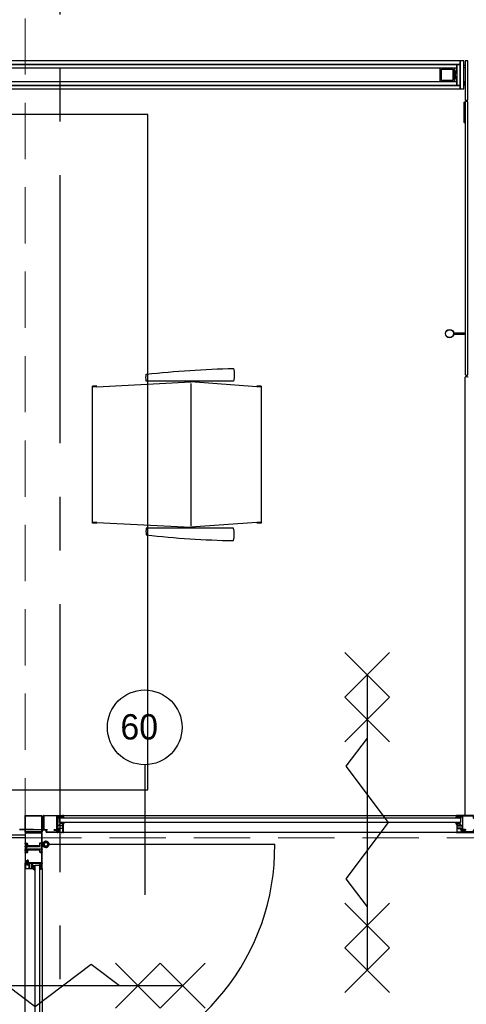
# Model space of a CAD drawing. Header units: millimetres. Extents: x 111285 to 237437, y -9513 to 52045.
# Tile 28 of 117: x 133537 to 135126, y 1956 to 5455. Entities that reach past the tile are written whole.
import ezdxf

# ---------------------------------------------------------------- set-up
doc = ezdxf.new("R2010")
doc.units = ezdxf.units.MM
doc.header["$LTSCALE"] = 100
doc.linetypes.add('CENTER', pattern=[50.8, 31.75, -6.35, 6.35, -6.35])
doc.linetypes.add('DASHED', pattern=[0.75, 0.5, -0.25])
doc.layers.get('0').update_dxf_attribs({"color": 252})
for name, color, linetype in [('0-BRANDWEER', 252, 'Continuous'), ('0-HOOFDSTRAMIEN', 1, 'CENTER'), ('_00--BRANDWEER', 1, 'Continuous'), ('_22--BINNENWAND', 1, 'Continuous'), ('_32--BINNENKOZIJN', 1, 'Continuous'), ('_82--LOSSE-INRICHTING', 1, 'Continuous'), ('_89--LOSSE-INRICHTING', 1, 'Continuous')]:
    doc.layers.add(name, color=color, linetype=linetype)
doc.styles.add('UNI-100-1_8', font='txt', dxfattribs={"height": 180})

# ---------------------------------------------------------------- blocks, each defined once
blk = doc.blocks.new('U-STRAMIEN')
at = {"layer": '0-HOOFDSTRAMIEN', "ltscale": 0.3}
blk.add_lwpolyline([(7200, -4264), (7200, 47464)], dxfattribs=at)
blk = doc.blocks.new('60 minuten zelfsluitend')
at = {"layer": '0-BRANDWEER', "color": 1}
for points in [[(-1209.1, 159.1), (-890.9, -159.1), (-572.7, 159.1)], [(-1209.1, -159.1), (-890.9, 159.1), (-572.7, -159.1)], [(-600, 0), (-400, 150), (0, -150), (400, 150), (600, 0)], [(572.7, 159.1), (890.9, -159.1), (1209.1, 159.1)], [(572.7, -159.1), (890.9, 159.1), (1209.1, -159.1)], [(-1050, 0), (1050, 0)]]:
    blk.add_lwpolyline(points, dxfattribs=at)
blk = doc.blocks.new('S 12')
at = {"layer": '_32--BINNENKOZIJN'}
h = blk.add_hatch(dxfattribs=at)
h.set_pattern_fill('_USER', color=256, scale=1.5, angle=45, style=0, double=1, pattern_type=0)
h.set_pattern_definition([(45, (9.8899, -3.046), (-1.0606602, 1.0606602), []), (135, (9.8899, -3.046), (-1.0606602, -1.0606602), [])])
h.paths.add_polyline_path([(-1857.9, 26.1, -0.488281), (-1857.6, 26.5), (-1855.6, 26.5, 0.326416), (-1854.2, 27.6, -0.720237), (-1853.6, 27.6, 0.044879), (-1851.2, 22.4, -0.89146), (-1852.1, 21.7, 0.062553), (-1854.7, 24.1, 0.440575), (-1855.7, 24), (-1856.1, 23.3, -0.24511), (-1856.6, 23), (-1858.2, 22.9), (-1858.8, 21.7, -0.484869), (-1859.2, 21.6), (-1860.1, 22.8), (-1863.8, 22.5, 0.168809), (-1865.1, 22.5), (-1865.1, 22, -0.675772), (-1865.5, 21.8), (-1866.1, 22.4, 0.765456), (-1866.5, 22.2), (-1866.3, 21.8, -0.713839), (-1866.7, 21.6), (-1867.4, 22.1, 0.754008), (-1867.7, 21.9), (-1867.5, 21.5, -0.698845), (-1867.8, 21.2), (-1868.5, 21.6, 0.683903), (-1868.9, 21.3), (-1868.7, 21, -0.56756), (-1869, 20.7, -0.367373), (-1870.1, 22.2, -0.273475), (-1869.7, 22.9, -0.122917), (-1865, 24, 0.967646), (-1865, 24.7), (-1867.1, 24.8, -0.883992), (-1867.2, 26), (-1864.2, 26.5, -0.418204), (-1863.9, 26.3), (-1863.9, 26.1, 0.37859), (-1863.6, 25.9)])
h = blk.add_hatch(dxfattribs=at)
h.set_pattern_fill('_USER', color=256, scale=1.5, angle=45, style=0, double=1, pattern_type=0)
h.set_pattern_definition([(45, (-148.331, -148.266), (-1.0606602, 1.0606602), []), (135, (-148.331, -148.266), (-1.0606602, -1.0606602), [])])
h.paths.add_polyline_path([(-1856.5, 0, 0.335424), (-1856.8, -0.2), (-1856.9, -0.6, -0.612932), (-1857.5, -0.7), (-1858.1, 0, -0.099276), (-1863.4, 3.3, -0.643477), (-1863.1, 4.1, 0.077136), (-1860.7, 4.8), (-1859.7, 5.1, -0.760206), (-1859.3, 4.3), (-1860.2, 3.7), (-1861.3, 3.3, 0.670173), (-1861.3, 2.9, 0.308665), (-1850.2, 5, -0.327484), (-1849.7, 5.1, -0.414214), (-1849.4, 4.5, 0.073799), (-1852.5, -0.9, -0.125857), (-1853.2, -1.8, -0.811228), (-1853.9, -1.1, 0.516336), (-1854, 0)])
h = blk.add_hatch(dxfattribs=at)
h.set_pattern_fill('_USER', color=256, scale=1.5, angle=60, style=0, double=1, pattern_type=0)
h.set_pattern_definition([(60, (-1933.9858, -22.4998), (-1.29904, 0.75), []), (150, (-1933.9858, -22.4998), (-0.75, -1.29904), [])])
h.paths.add_polyline_path([(-1934, -26.3, 0.307501), (-1933.7, -26.5), (-1923.5, -26.5), (-1920.5, -26, 0.718727), (-1920.1, -24), (-1924.9, -21.4, 0.992221), (-1925.4, -22.2), (-1920.9, -24.7, -0.708088), (-1921, -25.2), (-1923.2, -25.6), (-1925.3, -25.6), (-1930.6, -24.4, -0.231056), (-1931.6, -23.5), (-1933.2, -20.2, 0.290213), (-1933.4, -20.1), (-1933.7, -20.1, 0.419209), (-1934, -20.3, -0.025166), (-1934.1, -22.9, -0.35281), (-1934.9, -23.9), (-1936.5, -24.2, -0.651754), (-1936.7, -23.8), (-1936.2, -23.1, 0.88288), (-1936.8, -22.6), (-1938.3, -24.1, -0.191534), (-1938.7, -24.3), (-1940.1, -24.3, -0.603718), (-1940.3, -24), (-1939.7, -23.1, 0.862868), (-1940.3, -22.6), (-1942.7, -24.6, 0.460373), (-1942.7, -25.2), (-1941.5, -26.3, 0.179516), (-1940.8, -26.5), (-1935.3, -26.5, 0.307542), (-1935, -26.3, -0.679275)])
for p, q in [((-1994, -50), (-1994, 50)), ((-1994, 0), (-1994, 0)), ((-1994, 0), (-1994, -50)), ((-1984, 28.2), (-1984, -28.3)), ((-1945.7, 30), (-1982.2, 30)), ((-1982.2, -28.3), (-1982.2, 28.2)), ((-1982.2, 28.2), (-1945.7, 28.2)), ((-1945.7, 28.2), (-1945.7, 22.5)), ((-1944, 22.5), (-1944, 28.2)), ((-1935.7, 22.5), (-1944, 22.5)), ((-1944, 20.7), (-1935.7, 20.7)), ((-1935.7, 20.7), (-1935.7, -20.8)), ((-1934, -20.8), (-1934, 20.7)), ((-1867, 21.1), (-1205, 21.1)), ((-1867, 5.1), (-1867, 21.1)), ((-1205, 5.1), (-1867, 5.1)), ((-1920.7, -28.3), (-1982.2, -28.3)), ((-1982.2, -30), (-1920.7, -30)), ((-1942.1, -28.2), (-1920.7, -28.2)), ((-1935.7, -20.8), (-1942, -20.8)), ((-1942, -22.5), (-1935.7, -22.5)), ((-1920.7, -26.5), (-1942, -26.5)), ((-1920.7, -28.2), (-1920.7, -28.3))]:
    blk.add_line(p, q, dxfattribs=at)
at = {"layer": '_32--BINNENKOZIJN', "ltscale": 0.1}
for p, q in [((-1946.9, 31.2), (-1951.1, 38.8)), ((-1936.1, 31.2), (-1931.9, 38.8)), ((-1941.5, 32.7), (-1946.9, 31.2)), ((-1944.5, 33.5), (-1936.1, 31.2)), ((-1855, 30), (-1217, 30)), ((-1875.7, -30), (-1868.6, -30)), ((-1217, -30), (-1855, -30))]:
    blk.add_line(p, q, dxfattribs=at)
at = {"layer": '_32--BINNENKOZIJN', "linetype": 'Continuous'}
for p, q in [((-1943.7, 56.4), (-1944.7, 54.4)), ((-1944.7, 54.4), (-1938.2, 54.4)), ((-1943.7, 51.9), (-1944.5, 50.9)), ((-1944.5, 50.9), (-1944.5, 49.4)), ((-1944.5, 50.9), (-1938.5, 50.9)), ((-1944.5, 49.4), (-1938.5, 49.4)), ((-1943.7, 56.4), (-1939.3, 56.4)), ((-1943.7, 51.9), (-1939.3, 51.9)), ((-1939.3, 56.4), (-1938.2, 54.4)), ((-1939.3, 51.9), (-1938.5, 50.9)), ((-1938.5, 50.9), (-1938.5, 49.4))]:
    blk.add_line(p, q, dxfattribs=at)
at = {"layer": '_32--BINNENKOZIJN'}
for points in [[(-1941.5, 56.6), (-1941.5, 857.8)], [(-1887.2, -21.5), (-1865.7, -21.5)], [(-1885, -21.9), (-1880, -19.5), (-1880, -23.5)], [(-1874, -23.5), (-1874, -19.5)], [(-1873, -24.1), (-1873, -18.9)], [(-1872.4, -18.5), (-1872.4, -24.5)], [(-1870.8, -17.5), (-1870.8, -25.5)]]:
    blk.add_lwpolyline(points, dxfattribs=at)
for points in [[(-1924, -20.8, 0.414214), (-1922.2, -22.5), (-1914, -22.5), (-1914, -28.3, 0.414214), (-1912.2, -30), (-1875.7, -30, 0.414214), (-1874, -28.3), (-1874, 26.5), (-1855.7, 26.5, 0.414214), (-1854, 28.2, 0.414214), (-1855.7, 30), (-1937.2, 30, 0.414214), (-1939, 28.2, 0.414214), (-1937.2, 26.5), (-1916, 26.5, -0.414214), (-1914, 24.5, -0.414214), (-1916, 22.5), (-1922.2, 22.5, 0.414214), (-1924, 20.7)], [(-1922.2, 20.7), (-1916, 20.7, 0.414214), (-1912.2, 24.5, 0.414214), (-1915.9, 28.1), (-1937.2, 28.1), (-1937.2, 28.2), (-1855.7, 28.2), (-1855.7, 28.1), (-1874, 28.1, 0.414214), (-1875.7, 26.4), (-1875.7, -28.3), (-1912.2, -28.3), (-1912.2, -22.5, 0.414214), (-1914, -20.8), (-1922.2, -20.8)], [(-1851.2, 22.4, -0.89146), (-1852.1, 21.7, 0.062553), (-1854.7, 24.1, 0.440575), (-1855.7, 24), (-1856.1, 23.3, -0.24511), (-1856.6, 23), (-1858.2, 22.9), (-1858.8, 21.7, -0.484869), (-1859.2, 21.6), (-1860.1, 22.8), (-1863.8, 22.5, 0.168809), (-1865.1, 22.5), (-1865.1, 22, -0.675772), (-1865.5, 21.8), (-1866.1, 22.4, 0.765456), (-1866.5, 22.2), (-1866.3, 21.8, -0.713839), (-1866.7, 21.6), (-1867.4, 22.1, 0.754008), (-1867.7, 21.9), (-1867.5, 21.5, -0.698845), (-1867.8, 21.2), (-1868.5, 21.6, 0.683903), (-1868.9, 21.3), (-1868.7, 21, -0.591523), (-1869, 20.7, -0.364492), (-1870.1, 22.2, -0.273475), (-1869.7, 22.9, -0.122917), (-1865, 24, 0.967646), (-1865, 24.7), (-1867.1, 24.8, -0.883992), (-1867.2, 26), (-1864.2, 26.5, -0.418204), (-1863.9, 26.3), (-1863.9, 26.1, 0.37859), (-1863.6, 25.9), (-1857.9, 26.1, -0.515595), (-1857.6, 26.5), (-1855.6, 26.5, 0.326416), (-1854.2, 27.6, -0.720237), (-1853.6, 27.6, 0.044879)], [(-1852.5, -0.9, -0.125857), (-1853.2, -1.8, -0.811228), (-1853.9, -1.1, 0.516336), (-1854, 0), (-1856.5, 0, 0.335424), (-1856.8, -0.2), (-1856.9, -0.6, -0.612932), (-1857.5, -0.7), (-1858.1, 0, -0.099276), (-1863.4, 3.3, -0.643477), (-1863.1, 4.1, 0.077136), (-1860.7, 4.8), (-1859.7, 5.1, -0.760206), (-1859.3, 4.3), (-1860.2, 3.7), (-1861.3, 3.3, 0.670173), (-1861.3, 2.9, 0.308665), (-1850.2, 5, -0.327484), (-1849.7, 5.1, -0.414214), (-1849.4, 4.5, 0.073799)], [(-1941.5, -26.3, 0.179516), (-1940.8, -26.5), (-1935.3, -26.5, 0.307542), (-1935, -26.3, -0.679275), (-1934, -26.3, 0.307501), (-1933.7, -26.5), (-1923.5, -26.5), (-1920.5, -26, 0.718727), (-1920.1, -24), (-1924.9, -21.4, 0.992221), (-1925.4, -22.2), (-1920.9, -24.7, -0.708088), (-1921, -25.2), (-1923.2, -25.6), (-1925.3, -25.6), (-1930.6, -24.4, -0.231056), (-1931.6, -23.5), (-1933.2, -20.2, 0.290213), (-1933.4, -20.1), (-1933.7, -20.1, 0.419209), (-1934, -20.3, -0.025166), (-1934.1, -22.9, -0.35281), (-1934.9, -23.9), (-1936.5, -24.2, -0.651754), (-1936.7, -23.8), (-1936.2, -23.1, 0.88288), (-1936.8, -22.6), (-1938.3, -24.1, -0.191534), (-1938.7, -24.3), (-1940.1, -24.3, -0.603718), (-1940.3, -24), (-1939.7, -23.1, 0.862868), (-1940.3, -22.6), (-1942.7, -24.6, 0.460373), (-1942.7, -25.2)], [(-1854, -29, -0.414214), (-1855, -30), (-1873.2, -30, -0.414214), (-1874, -29.2), (-1874, -26.8, -0.267949), (-1873.6, -26.1), (-1872.5, -25.5, -0.158384), (-1871.9, -25.4), (-1869.4, -25.6, -0.948965), (-1869.5, -26.6), (-1870.8, -26.6, 1), (-1870.8, -28.7), (-1856.1, -28.7, 0.414214), (-1855.3, -27.9), (-1855.3, -16.3), (-1869.8, -16.3), (-1871.3, -17.8, -0.339454), (-1872.5, -17.9), (-1873.6, -17.3, -0.267949), (-1874, -16.6), (-1874, -15.9, -0.414214), (-1873.2, -15.1), (-1855.3, -15.1), (-1855.3, -7, 0.414214), (-1856.1, -6.2), (-1873.6, -6.2), (-1873.6, -5), (-1867.8, -5, 0.414214), (-1867, -4.2), (-1867, 0), (-1864.4, 0), (-1863.5, -0.7), (-1863.5, -1.3), (-1865.7, -1.3), (-1865.7, -4.2, 0.414214), (-1864.9, -5), (-1856.1, -5, 0.414214), (-1855.3, -4.2), (-1855.3, -1.3), (-1856.5, -1.3), (-1856.5, -0.9), (-1855.8, 0), (-1854, 0)]]:
    blk.add_lwpolyline(points, format="xyb", close=True, dxfattribs=at)
blk.add_lwpolyline([(-1884.2, -23.5), (-1885, -21.9), (-1885, -21.1), (-1884.2, -19.5), (-1874, -19.5), (-1874, -18.9), (-1873, -18.9), (-1872.4, -18.5, 0.353906), (-1870.8, -17.5), (-1869.2, -18.3), (-1869.2, -24.7), (-1870.8, -25.5, 0.353906), (-1872.4, -24.5), (-1873, -24.1), (-1874, -24.1), (-1874, -23.5), (-1884.2, -23.5, 0.140596), (-1884.2, -21.5, -2.430036)], format="xyb", dxfattribs=at)
for centre, radius, start, end in [((-1933.6, 35.6), 822.3, 11.8902, 90.5494), ((-1982.2, 28.2), 1.75, 90, 180), ((-1945.7, 28.2), 1.75, 0, 90), ((-1944, 22.5), 1.75, 180, 270), ((-1935.7, 20.7), 1.75, 0, 90), ((-1982.2, -28.3), 1.75, 180, 270), ((-1942, -24.5), 3.75, 90, 180), ((-1942.1, -24.5), 3.65, 180, 270), ((-1942, -24.5), 2, 90, 180), ((-1942, -24.5), 2, 180, 270), ((-1935.7, -20.8), 1.75, 270, 0), ((-1920.7, -28.3), 1.75, 0, 90), ((-1920.7, -28.3), 1.75, 270, 0)]:
    blk.add_arc(centre, radius, start, end, dxfattribs=at)
at = {"layer": '_32--BINNENKOZIJN', "linetype": 'Continuous'}
for centre, radius, start, end in [((-1941.5, 44.1), 11, 106.8584, 308.5521), ((-1941.5, 44.1), 10, 107.2472, 306.283), ((-1941.5, 44.1), 6.09, 119.5205, 60.4795), ((-1941.2, 54.4), 3.5, 180, 225.5847), ((-1941.5, 55.6), 1, 53.1301, 126.8699), ((-1941.7, 54.4), 3.5, 314.4153, 0), ((-1941.5, 44.1), 10, 300.5449, 71.7351), ((-1941.5, 44.1), 11, 309.1152, 73.1416)]:
    blk.add_arc(centre, radius, start, end, dxfattribs=at)
at = {"layer": '_32--BINNENKOZIJN', "ltscale": 0.1}
for centre, start, end in [((-1955.7, 32.9), 335.2837, 17.1993), ((-1927.3, 32.9), 162.8007, 204.7163), ((-1939.5, 26.1), 117.3718, 147.0355), ((-1943.5, 26.1), 32.9645, 62.6282)]:
    blk.add_arc(centre, 7.01, start, end, dxfattribs=at)
at = {"layer": '_32--BINNENKOZIJN'}
for p in [(-1944, 30), (-1939, 30), (-1939, 30), (-1934, 30), (-1924, 30), (-1924, 22.5), (-1914, 30), (-1874, 30), (-1854.1, 29.5), (-1854, 30), (-1944, -30), (-1934, -22.5), (-1934, -22.5), (-1934, -30), (-1924, -30), (-1919, -30), (-1919, -30), (-1914, -30), (-1874, -21.5), (-1874, -21.5), (-1874, -30), (-1874, -30.5), (-1854, 0), (-1854, -30.5)]:
    blk.add_point(p, dxfattribs=at)
at = {"layer": '_32--BINNENKOZIJN', "xscale": -0.5, "yscale": 0.5, "zscale": 0.4999999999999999, "rotation": 90}
blk.add_blockref('60 minuten zelfsluitend', (-1439, 5.1), dxfattribs=at)
blk = doc.blocks.new('onderlegger beganegrond')
at = {"linetype": 'DASHED', "lineweight": 0, "ltscale": 4}
blk.add_lwpolyline([(7405, 12638), (7405.1, 10637.9), (7405, 10560), (7405, 2547), (7405, 2547), (7405, 2547), (32780, 2547), (32780, 12638)], close=True, dxfattribs=at)
blk = doc.blocks.new('bureaustoel')
at = {"layer": '_89--LOSSE-INRICHTING'}
for p, q in [((0, 585), (0, 600)), ((0, 600), (486.9, 600)), ((2.5, 585), (2.5, 600)), ((484.4, 585), (484.4, 600)), ((486.9, 585), (486.9, 600)), ((2.5, 585), (-14.9, 250)), ((484.4, 585), (501.9, 250)), ((2.5, 15), (-14.9, 250)), ((496.2, 250), (-9.2, 250)), ((484.4, 15), (501.9, 250)), ((0, 0), (0, 15)), ((486.9, 0), (0, 0)), ((2.5, 0), (2.5, 15)), ((484.4, 0), (484.4, 15)), ((486.9, 0), (486.9, 15))]:
    blk.add_line(p, q, dxfattribs=at)
for points in [[(-17.4, 98.6), (-17.4, 408.6, 0.108124), (-42.2, 408.6, 0.022407), (-62.3, 98.3, 0.119571), (-17.4, 98.3, 0.119571)], [(504.6, 98.6), (504.6, 408.6, -0.108124), (529.4, 408.6, -0.022407), (549.5, 98.3, -0.119571), (504.6, 98.3, -0.119571)]]:
    blk.add_lwpolyline(points, format="xyb", dxfattribs=at)

msp = doc.modelspace()

# ---------------------------------------------------------------- hatches: boundary and pattern name
at = {"layer": '_32--BINNENKOZIJN'}
h = msp.add_hatch(dxfattribs=at)
h.set_pattern_fill('_USER', color=256, scale=1.5, angle=45, style=0, double=1, pattern_type=0)
h.set_pattern_definition([(45, (136226.5663, 2593.954), (-1.0606602, 1.0606602), []), (135, (136226.5663, 2593.954), (-1.0606602, -1.0606602), [])])
h.paths.add_polyline_path([(133687.8, 2623.1, -0.488281), (133688.1, 2623.6), (133690.1, 2623.6, 0.326416), (133691.5, 2624.6, -0.720237), (133692.1, 2624.6, 0.044879), (133694.5, 2619.4, -0.89146), (133693.6, 2618.8, 0.062553), (133691, 2621.2, 0.440575), (133690, 2621), (133689.6, 2620.3, -0.24511), (133689.1, 2620), (133687.6, 2619.9), (133686.9, 2618.7, -0.484869), (133686.5, 2618.7), (133685.6, 2619.8), (133681.9, 2619.6, 0.168809), (133680.6, 2619.6), (133680.6, 2619.1, -0.675772), (133680.2, 2618.9), (133679.6, 2619.5, 0.765456), (133679.2, 2619.3), (133679.4, 2618.8, -0.713839), (133679.1, 2618.6), (133678.3, 2619.2, 0.754008), (133678, 2618.9), (133678.2, 2618.5, -0.698845), (133677.9, 2618.3), (133677.2, 2618.7, 0.683903), (133676.9, 2618.4), (133677, 2618.1, -0.56756), (133676.8, 2617.8, -0.367373), (133675.6, 2619.2, -0.273475), (133676, 2619.9, -0.122917), (133680.7, 2621.1, 0.967646), (133680.8, 2621.7), (133678.6, 2621.9, -0.883992), (133678.5, 2623.1), (133681.5, 2623.6, -0.418204), (133681.8, 2623.4), (133681.9, 2623.1, 0.37859), (133682.1, 2622.9)])
h = msp.add_hatch(dxfattribs=at)
h.set_pattern_fill('_USER', color=256, scale=1.5, angle=45, style=0, double=1, pattern_type=0)
h.set_pattern_definition([(45, (136068.3454, 2448.734), (-1.0606602, 1.0606602), []), (135, (136068.3454, 2448.734), (-1.0606602, -1.0606602), [])])
h.paths.add_polyline_path([(133689.1, 2597, 0.335424), (133688.9, 2596.8), (133688.8, 2596.4, -0.612932), (133688.2, 2596.3), (133687.6, 2597, -0.099276), (133682.3, 2600.3, -0.643477), (133682.6, 2601.1, 0.077136), (133685, 2601.8), (133685.9, 2602.1, -0.760206), (133686.4, 2601.3), (133685.4, 2600.7), (133684.4, 2600.3, 0.670173), (133684.4, 2599.9, 0.308665), (133695.4, 2602, -0.327484), (133696, 2602.1, -0.414214), (133696.3, 2601.5, 0.073799), (133693.2, 2596.1, -0.125857), (133692.5, 2595.2, -0.811228), (133691.7, 2595.9, 0.516336), (133691.7, 2597)])
h = msp.add_hatch(dxfattribs=at)
h.set_pattern_fill('_USER', color=256, scale=1.5, angle=225, style=0, double=1, pattern_type=0)
h.set_pattern_definition([(225, (135240.3295, 2745.266), (1.06066, -1.06066), []), (315, (135240.3295, 2745.266), (1.06066, 1.06066), [])])
h.paths.add_polyline_path([(135094.5, 2597, -0.335424), (135094.7, 2596.8), (135094.9, 2596.4, 0.612932), (135095.5, 2596.3), (135096.1, 2597, 0.099276), (135101.4, 2600.3, 0.643477), (135101.1, 2601.1, -0.077136), (135098.7, 2601.8), (135097.7, 2602.1, 0.760206), (135097.3, 2601.3), (135098.2, 2600.7), (135099.3, 2600.3, -0.670173), (135099.3, 2599.9, -0.308665), (135088.2, 2602, 0.327484), (135087.7, 2602.1, 0.414214), (135087.4, 2601.5, -0.073799), (135090.5, 2596.1, 0.125857), (135091.2, 2595.2, 0.811228), (135091.9, 2595.9, -0.516336), (135092, 2597)])
h = msp.add_hatch(dxfattribs=at)
h.set_pattern_fill('_USER', color=256, scale=1.5, angle=225, style=0, double=1, pattern_type=0)
h.set_pattern_definition([(225, (135092.1085, 2626.546), (1.06066, -1.06066), []), (315, (135092.1085, 2626.546), (1.06066, 1.06066), [])])
h.paths.add_polyline_path([(135101.8, 2619.5, 3.59265), (135103.5, 2618.8, 0.24787)])

# ---------------------------------------------------------------- linework, layer by layer
at = {"layer": '_00--BRANDWEER', "color": 1}
msp.add_line((133982.1, 2807.4), (133982.1, 2344.7), dxfattribs=at)
msp.add_circle((133982.1, 2940.2), 132.8, dxfattribs=at)
at = {"layer": '_22--BINNENWAND'}
for p, q in [((135092, 5234.1), (135083, 5284.1)), ((135083, 5234.1), (135092, 5284.1)), ((135122.2, 2629), (135122, 4185.1))]:
    msp.add_line(p, q, dxfattribs=at)
for points in [[(135104.5, 5309.1), (131959.5, 5309.1), (131959.5, 5296.6), (135104.5, 5296.6)], [(135092, 5296.6), (131972, 5296.6), (131972, 5284.1), (135092, 5284.1)], [(135033, 5234.1), (135033, 5284.1), (135083, 5284.1), (135083, 5234.1)], [(135092, 5296.6), (135092, 5221.6), (135104.5, 5221.6), (135104.5, 5296.6)], [(135104.5, 5309.1), (135104.5, 5209.1), (135117, 5209.1), (135117, 5309.1)], [(135117, 5294.1), (135122, 5294.1), (135122, 5284.1), (135117, 5284.1)], [(135122, 5309.1), (135122, 5169.1), (135132, 5169.1), (135132, 5309.1)], [(135038, 5239.1), (135038, 5279.1), (135078, 5279.1), (135078, 5239.1)], [(135104.5, 5221.6), (131959.5, 5221.6), (131959.5, 5209.1), (135104.5, 5209.1)], [(135092, 5234.1), (131972, 5234.1), (131972, 5221.6), (135092, 5221.6)], [(135117, 5224.1), (135122, 5224.1), (135122, 5234.1), (135117, 5234.1)]]:
    msp.add_lwpolyline(points, close=True, dxfattribs=at)
for points in [[(135122, 5162.1), (135122, 4194.1), (135124, 4192.1), (135130, 4192.1), (135132, 4194.1), (135132, 5162.1), (135130, 5164.1), (135124, 5164.1), (135122, 5162.1)], [(135122, 4185.1), (135124, 4187.1), (135130, 4187.1), (135132, 4185.1)]]:
    msp.add_lwpolyline(points, dxfattribs=at)
at = {"layer": '_32--BINNENKOZIJN', "color": 7}
for p, q in [((135081.5, 4342.1), (135122, 4342.1)), ((135081.5, 4337.1), (135122, 4337.1))]:
    msp.add_line(p, q, dxfattribs=at)
at = {"layer": '_32--BINNENKOZIJN'}
for p, q in [((133621.7, 2576.5), (133621.7, 2625.3)), ((133623.4, 2627), (133689.9, 2627)), ((133689.9, 2625.3), (133623.4, 2625.3)), ((133623.4, 2625.3), (133623.4, 2576.3)), ((133671.7, 2625.2), (133689.9, 2625.2)), ((133689.9, 2625.2), (133689.9, 2625.3)), ((133669.9, 2623.4), (133669.9, 2623.4)), ((133669.9, 2617.8), (133669.9, 2623.4)), ((133669.9, 2576.3), (133669.9, 2617.8)), ((133689.9, 2623.5), (133671.7, 2623.5)), ((133671.7, 2623.5), (133671.7, 2623.5)), ((133671.7, 2623.5), (133671.7, 2623.5)), ((133671.7, 2623.5), (133671.7, 2623.5)), ((133671.7, 2623.5), (133671.7, 2623.5)), ((133671.7, 2623.5), (133671.7, 2568.8)), ((133678.7, 2618.1), (135105, 2618.1)), ((133678.7, 2602.1), (133678.7, 2618.1)), ((135105, 2602.1), (133678.7, 2602.1)), ((135105, 2618.1), (135105, 2602.1)), ((133557, 2557), (131942, 2557)), ((133623.4, 2576.3), (133631.4, 2576.3)), ((133631.7, 2574.5), (133623.7, 2574.5)), ((133631.7, 2568.8), (133631.7, 2574.5)), ((133633.4, 2574.3), (133633.4, 2568.8)), ((133633.4, 2568.8), (133659.9, 2568.8)), ((133669.9, 2567), (133633.4, 2567)), ((133659.9, 2568.8), (133669.9, 2568.8)), ((133669.9, 2568.8), (133669.9, 2576.3)), ((133669.9, 2568.8), (133669.9, 2568.8)), ((133669.9, 2567), (133669.9, 2567)), ((133669.9, 2567), (133669.9, 2567)), ((133669.9, 2567), (133669.9, 2567)), ((133557, 2547), (131932, 2547))]:
    msp.add_line(p, q, dxfattribs=at)
at = {"layer": '_32--BINNENKOZIJN', "ltscale": 0.1}
for p, q in [((133694.3, 2627), (135093, 2627)), ((135093, 2567), (133694.3, 2567)), ((135113.7, 2567), (135106.6, 2567))]:
    msp.add_line(p, q, dxfattribs=at)
at = {"layer": '_32--BINNENKOZIJN', "color": 7}
msp.add_lwpolyline([(135117, 5160.1), (135117, 5092.1, 0.414214), (135119, 5090.1), (135122, 5090.1), (135122, 5162.1), (135119, 5162.1, 0.414214)], format="xyb", close=True, dxfattribs=at)
at = {"layer": '_32--BINNENKOZIJN'}
for points in [[(133559, 2627), (133615, 2627, -0.414214), (133617, 2625), (133617, 2569, -0.414214), (133615, 2567), (133559, 2567, -0.414214), (133557, 2569), (133557, 2625, -0.414214)], [(133694.5, 2619.4, -0.89146), (133693.6, 2618.8, 0.062553), (133691, 2621.2, 0.440575), (133690, 2621), (133689.6, 2620.3, -0.24511), (133689.1, 2620), (133687.6, 2619.9), (133686.9, 2618.7, -0.484869), (133686.5, 2618.7), (133685.6, 2619.8), (133681.9, 2619.6, 0.168809), (133680.6, 2619.6), (133680.6, 2619.1, -0.675772), (133680.2, 2618.9), (133679.6, 2619.5, 0.765456), (133679.2, 2619.3), (133679.4, 2618.8, -0.713839), (133679.1, 2618.6), (133678.3, 2619.2, 0.754008), (133678, 2618.9), (133678.2, 2618.5, -0.698845), (133677.9, 2618.3), (133677.2, 2618.7, 0.683903), (133676.9, 2618.4), (133677, 2618.1, -0.591523), (133676.7, 2617.8, -0.364492), (133675.6, 2619.2, -0.273475), (133676, 2619.9, -0.122917), (133680.7, 2621.1, 0.967646), (133680.8, 2621.7), (133678.6, 2621.9, -0.883992), (133678.5, 2623.1), (133681.5, 2623.6, -0.418204), (133681.8, 2623.4), (133681.9, 2623.1, 0.37859), (133682.1, 2622.9), (133687.8, 2623.1, -0.515595), (133688.1, 2623.6), (133690.1, 2623.6, 0.326416), (133691.5, 2624.6, -0.720237), (133692.1, 2624.6, 0.044879)], [(135089.2, 2619.4, 0.89146), (135090.1, 2618.7, -0.062553), (135092.7, 2621.1, -0.440575), (135093.7, 2621), (135094.1, 2620.3, 0.24511), (135094.6, 2620), (135096.2, 2619.9), (135096.8, 2618.7, 0.484869), (135097.2, 2618.6), (135098.1, 2619.8), (135101.8, 2619.5, -0.168809), (135103.1, 2619.5), (135103.1, 2619, 0.675772), (135103.5, 2618.8), (135104.1, 2619.4, -0.765456), (135104.5, 2619.2), (135104.3, 2618.8, 0.713839), (135104.7, 2618.6), (135105.4, 2619.1, -0.754008), (135105.7, 2618.9), (135105.5, 2618.5, 0.698845), (135105.8, 2618.2), (135106.5, 2618.6, -0.683903), (135106.9, 2618.3), (135106.7, 2618, 0.591523), (135107, 2617.7, 0.364492), (135108.1, 2619.2, 0.273475), (135107.7, 2619.9, 0.122917), (135103, 2621, -0.967646), (135103, 2621.7), (135105.1, 2621.8, 0.883992), (135105.2, 2623), (135102.2, 2623.5, 0.418204), (135101.9, 2623.3), (135101.9, 2623.1, -0.37859), (135101.6, 2622.9), (135095.9, 2623.1, 0.515595), (135095.6, 2623.5), (135093.6, 2623.5, -0.326416), (135092.2, 2624.6, 0.720237), (135091.6, 2624.6, -0.044879)], [(135162, 2617.8, 0.414214), (135160.2, 2619.5), (135152, 2619.5), (135152, 2625.3, 0.414214), (135150.2, 2627), (135093.7, 2627, 0.414214), (135092, 2625.3, 0.414214), (135093.7, 2623.5), (135112, 2623.5), (135112, 2568.8, 0.414214), (135113.7, 2567), (135175.2, 2567, 0.414214), (135177, 2568.8, 0.414214), (135175.2, 2570.5), (135154, 2570.5, -0.414214), (135152, 2572.5, -0.414214), (135154, 2574.5), (135160.2, 2574.5, 0.414214), (135162, 2576.3)], [(135160.2, 2576.3), (135154, 2576.3, 0.414214), (135150.2, 2572.5, 0.414214), (135153.9, 2568.9), (135175.2, 2568.9), (135175.2, 2568.8), (135113.7, 2568.8), (135113.7, 2623.4, 0.414214), (135112, 2625.2), (135093.7, 2625.2), (135093.7, 2625.3), (135150.2, 2625.3), (135150.2, 2619.5, 0.414214), (135152, 2617.8), (135160.2, 2617.8)], [(133691.7, 2568, -0.414214), (133690.7, 2567), (133672.5, 2567, -0.414214), (133671.7, 2567.8), (133671.7, 2570.2, -0.267949), (133672.1, 2570.9), (133673.2, 2571.5, -0.158384), (133673.8, 2571.6), (133676.2, 2571.4, -0.948965), (133676.2, 2570.4), (133674.9, 2570.4, 1), (133674.9, 2568.3), (133689.6, 2568.3, 0.414214), (133690.4, 2569.1), (133690.4, 2580.7), (133675.9, 2580.7), (133674.4, 2579.2, -0.339454), (133673.2, 2579.1), (133672.1, 2579.7, -0.267949), (133671.7, 2580.4), (133671.7, 2581.1, -0.414214), (133672.5, 2581.9), (133690.4, 2581.9), (133690.4, 2590, 0.414214), (133689.6, 2590.8), (133672.1, 2590.8), (133672.1, 2592), (133677.9, 2592, 0.414214), (133678.7, 2592.8), (133678.7, 2597), (133681.3, 2597), (133682.2, 2596.4), (133682.2, 2595.7), (133680, 2595.7), (133680, 2592.8, 0.414214), (133680.8, 2592), (133689.6, 2592, 0.414214), (133690.4, 2592.8), (133690.4, 2595.7), (133689.2, 2595.7), (133689.2, 2596.1), (133689.8, 2597), (133691.7, 2597)], [(133693.2, 2596.1, -0.125857), (133692.5, 2595.2, -0.811228), (133691.7, 2595.9, 0.516336), (133691.7, 2597), (133689.1, 2597, 0.335424), (133688.9, 2596.8), (133688.8, 2596.4, -0.612932), (133688.2, 2596.3), (133687.6, 2597, -0.099276), (133682.3, 2600.3, -0.643477), (133682.6, 2601.1, 0.077136), (133685, 2601.8), (133685.9, 2602.1, -0.760206), (133686.4, 2601.3), (133685.4, 2600.7), (133684.4, 2600.3, 0.670173), (133684.4, 2599.9, 0.308665), (133695.4, 2602, -0.327484), (133696, 2602.1, -0.414214), (133696.3, 2601.5, 0.073799)], [(135090.5, 2596.1, 0.125857), (135091.2, 2595.2, 0.811228), (135091.9, 2595.9, -0.516336), (135092, 2597), (135094.5, 2597, -0.335424), (135094.7, 2596.8), (135094.9, 2596.4, 0.612932), (135095.5, 2596.3), (135096.1, 2597, 0.099276), (135101.4, 2600.3, 0.643477), (135101.1, 2601.1, -0.077136), (135098.7, 2601.8), (135097.7, 2602.1, 0.760206), (135097.3, 2601.3), (135098.2, 2600.7), (135099.3, 2600.3, -0.670173), (135099.3, 2599.9, -0.308665), (135088.2, 2602, 0.327484), (135087.7, 2602.1, 0.414214), (135087.4, 2601.5, -0.073799)], [(135092, 2568, 0.414214), (135093, 2567), (135111.2, 2567, 0.414214), (135112, 2567.8), (135112, 2570.2, 0.267949), (135111.6, 2570.9), (135110.5, 2571.5, 0.158384), (135109.9, 2571.6), (135107.4, 2571.4, 0.948965), (135107.5, 2570.4), (135108.8, 2570.4, -1), (135108.8, 2568.3), (135094.1, 2568.3, -0.414214), (135093.3, 2569.1), (135093.3, 2580.7), (135107.8, 2580.7), (135109.3, 2579.2, 0.339454), (135110.5, 2579.1), (135111.6, 2579.7, 0.267949), (135112, 2580.4), (135112, 2581.1, 0.414214), (135111.2, 2581.9), (135093.3, 2581.9), (135093.3, 2590, -0.414214), (135094.1, 2590.8), (135111.6, 2590.8), (135111.6, 2592), (135105.8, 2592, -0.414214), (135105, 2592.8), (135105, 2597), (135102.4, 2597), (135101.5, 2596.4), (135101.5, 2595.7), (135103.7, 2595.7), (135103.7, 2592.8, -0.414214), (135102.9, 2592), (135094.1, 2592, -0.414214), (135093.3, 2592.8), (135093.3, 2595.7), (135094.5, 2595.7), (135094.5, 2596.1), (135093.8, 2597), (135092, 2597)]]:
    msp.add_lwpolyline(points, format="xyb", close=True, dxfattribs=at)
msp.add_lwpolyline([(133558.7, 2625.3), (133615.2, 2625.3), (133615.2, 2568.8), (133558.7, 2568.8)], close=True, dxfattribs=at)
for points in [[(133658.5, 2575.5), (133680, 2575.5)], [(133660.7, 2575.1), (133665.7, 2577.5), (133665.7, 2573.5)], [(133671.7, 2573.5), (133671.7, 2577.5)], [(133672.6, 2572.9), (133672.6, 2578.1)], [(133673.3, 2578.5), (133673.3, 2572.5)], [(133674.9, 2579.5), (133674.9, 2571.5)], [(135125.2, 2575.5), (135103.7, 2575.5)], [(135108.8, 2579.5), (135108.8, 2571.5)], [(135110.4, 2578.5), (135110.4, 2572.5)], [(135111, 2572.9), (135111, 2578.1)], [(135112, 2573.5), (135112, 2577.5)], [(135123, 2575.1), (135118, 2577.5), (135118, 2573.5)]]:
    msp.add_lwpolyline(points, dxfattribs=at)
for points in [[(133661.5, 2573.5), (133660.7, 2575.1), (133660.7, 2575.9), (133661.5, 2577.5), (133671.7, 2577.5), (133671.7, 2578.1), (133672.6, 2578.1), (133673.3, 2578.5, 0.353906), (133674.9, 2579.5), (133676.5, 2578.7), (133676.5, 2572.3), (133674.9, 2571.5, 0.353906), (133673.3, 2572.5), (133672.6, 2572.9), (133671.7, 2572.9), (133671.7, 2573.5), (133661.5, 2573.5, 0.140596), (133661.5, 2575.5, -2.430036)], [(135122.2, 2573.5), (135123, 2575.1), (135123, 2575.9), (135122.2, 2577.5), (135112, 2577.5), (135112, 2578.1), (135111, 2578.1), (135110.4, 2578.5, -0.353906), (135108.8, 2579.5), (135107.2, 2578.7), (135107.2, 2572.3), (135108.8, 2571.5, -0.353906), (135110.4, 2572.5), (135111, 2572.9), (135112, 2572.9), (135112, 2573.5), (135122.2, 2573.5, -0.140596), (135122.2, 2575.5, 2.430036)]]:
    msp.add_lwpolyline(points, format="xyb", dxfattribs=at)
at = {"layer": '_32--BINNENKOZIJN', "color": 7}
for radius in [15, 14]:
    msp.add_circle((135066.5, 4339.6), radius, dxfattribs=at)
at = {"layer": '_32--BINNENKOZIJN'}
for centre, radius, start, end in [((133623.4, 2625.3), 1.75, 90, 180), ((133671.7, 2623.4), 1.75, 90, 180), ((133689.9, 2625.3), 1.75, 0, 90), ((133689.9, 2625.3), 1.75, 270, 0), ((133623.5, 2576.3), 1.8, 173.0274, 276.9726), ((133631.6, 2574.5), 1.8, 353.0274, 96.9726), ((133633.4, 2568.8), 1.75, 180, 270), ((133669.9, 2568.8), 1.75, 270, 0)]:
    msp.add_arc(centre, radius, start, end, dxfattribs=at)
for p in [(133691.6, 2626.6), (135092, 2627), (135092.1, 2626.5), (135112, 2627), (133691.7, 2597), (135092, 2597), (133671.7, 2575.5), (133671.7, 2575.5), (133671.7, 2574.5), (133671.7, 2567), (133671.7, 2566.5), (133686.7, 2567), (133691.7, 2566.5), (135092, 2566.5), (135112, 2575.5), (135112, 2575.5), (135112, 2567), (135112, 2566.5)]:
    msp.add_point(p, dxfattribs=at)
at = {"layer": '_82--LOSSE-INRICHTING'}
msp.add_lwpolyline([(132993, 5118), (132993, 2718), (133993, 2718), (133993, 5118)], close=True, dxfattribs=at)

# ---------------------------------------------------------------- block references
msp.add_blockref('onderlegger beganegrond', (126152, 0))
at = {"layer": '0-BRANDWEER', "color": 1, "xscale": -0.5, "yscale": 0.5, "zscale": 0.4999999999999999, "rotation": 90}
msp.add_blockref('60 minuten zelfsluitend', (134773, 2602.1), dxfattribs=at)
at = {"layer": '0-HOOFDSTRAMIEN'}
msp.add_blockref('U-STRAMIEN', (126482, 594), dxfattribs=at)
at = {"layer": '_32--BINNENKOZIJN', "rotation": 270}
msp.add_blockref('S 12', (133587, 583), dxfattribs=at)
at = {"layer": '_82--LOSSE-INRICHTING', "rotation": 90}
msp.add_blockref('bureaustoel', (134396.4, 3666.1), dxfattribs=at)

# ---------------------------------------------------------------- texts
at = {"layer": '_00--BRANDWEER', "style": 'UNI-100-1_8'}
msp.add_text('60', height=90, dxfattribs=at).set_placement((133895.8, 2897.1))

doc.saveas('drawing.dxf')
